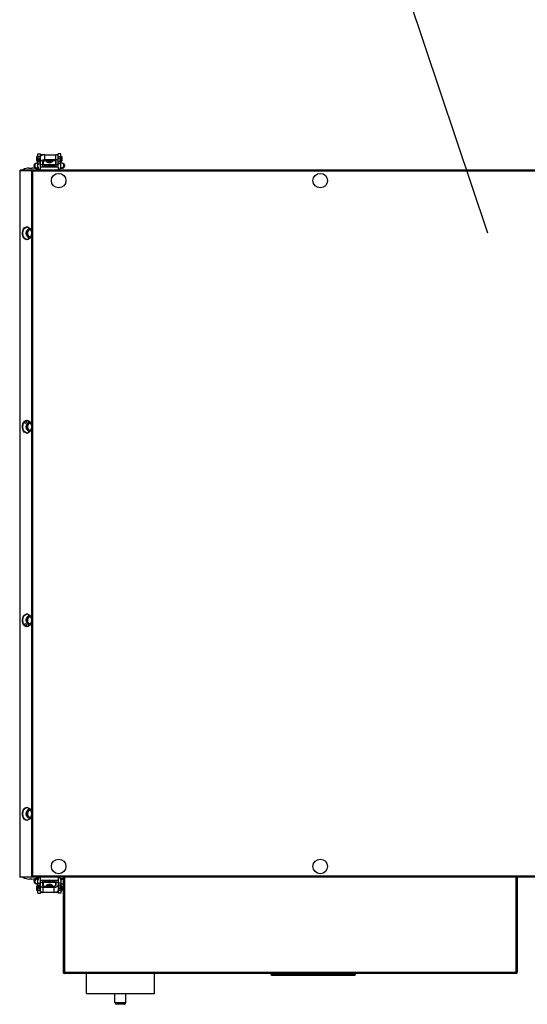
# Model space of a CAD drawing. Header units: millimetres. Extents: x 295542 to 440356, y 17772 to 133669.
# Tile 39 of 73: x 306542 to 307101, y 56207 to 57292. Entities that reach past the tile are written whole.
import ezdxf

# ---------------------------------------------------------------- set-up
doc = ezdxf.new("R2010")
doc.units = ezdxf.units.MM
doc.linetypes.add('Ciągłe', pattern=[0])
doc.layers.add('0_centrale', color=130, linetype='Continuous')
doc.layers.add('0_opis_wentylacja', color=110, linetype='Ciągłe')

msp = doc.modelspace()

# ---------------------------------------------------------------- linework, layer by layer
at = {"layer": '0_centrale'}
for p, q in [((306562.316, 57141.412), (306561.316, 57141.412)), ((306561.316, 57136.412), (306561.316, 57141.411)), ((306562.316, 57136.412), (306561.316, 57136.412)), ((306562.326, 57130.162), (306562.326, 57144.462)), ((306562.326, 57144.462), (306565.326, 57144.462)), ((306565.326, 57141.303), (306562.326, 57141.303)), ((306563.316, 57139.318), (306563.316, 57135.319)), ((306565.316, 57139.318), (306563.316, 57139.318)), ((306565.316, 57143.412), (306567.816, 57143.412)), ((306565.316, 57129.962), (306565.316, 57143.384)), ((306567.816, 57143.384), (306565.316, 57143.384)), ((306565.326, 57143.25), (306565.326, 57144.462)), ((306567.816, 57143.411), (306567.816, 57143.323)), ((306567.816, 57129.962), (306567.816, 57135.689)), ((306568.066, 57136.149), (306568.066, 57132.319)), ((306569.816, 57143.552), (306569.816, 57137.85)), ((306569.816, 57143.552), (306582.216, 57143.552)), ((306582.216, 57137.85), (306569.816, 57137.85)), ((306582.216, 57136.649), (306569.816, 57136.649)), ((306582.066, 57132.319), (306582.066, 57136.649)), ((306582.216, 57137.85), (306582.216, 57143.552)), ((306582.316, 57136.601), (306582.316, 57129.962)), ((306584.816, 57143.412), (306583.379, 57143.412)), ((306584.816, 57143.384), (306583.516, 57143.384)), ((306584.806, 57143.258), (306584.806, 57144.462)), ((306587.806, 57144.462), (306584.806, 57144.462)), ((306587.806, 57141.303), (306584.806, 57141.303)), ((306584.816, 57129.962), (306584.816, 57143.384)), ((306586.816, 57139.318), (306584.816, 57139.318)), ((306586.816, 57135.319), (306586.816, 57139.318)), ((306587.806, 57130.162), (306587.806, 57144.462)), ((306587.816, 57141.412), (306588.816, 57141.412)), ((306587.816, 57136.412), (306588.816, 57136.412)), ((306588.816, 57141.411), (306588.816, 57136.412)), ((306542.316, 57126.262), (306554.916, 57126.262)), ((306542.726, 56347.662), (306542.726, 57126.262)), ((306543.016, 57126.962), (306543.016, 57126.262)), ((306543.016, 57126.962), (307491.616, 57126.962)), ((306543.221, 57126.962), (306543.221, 57126.262)), ((306552.769, 57128.863), (306555.864, 57128.863)), ((306555.906, 57126.199), (306554.916, 57126.262)), ((306555.906, 57126.962), (306555.906, 57126.262)), ((306555.906, 56347.724), (306555.906, 57126.199)), ((306555.906, 57126.199), (306556.401, 57126.199)), ((306556.401, 57126.552), (306556.401, 57126.057)), ((306556.896, 57125.562), (306556.534, 57125.774)), ((306556.896, 56348.362), (306556.896, 57125.562)), ((307477.736, 57125.562), (306556.896, 57125.562)), ((306562.326, 57134.324), (306560.765, 57134.068)), ((306561.574, 57129.134), (306561.475, 57129.115)), ((306562.462, 57129.279), (306561.574, 57129.134)), ((306562.326, 57133.462), (306565.326, 57133.462)), ((306565.316, 57135.318), (306563.316, 57135.318)), ((306565.316, 57132.663), (306567.816, 57132.663)), ((306565.316, 57126.962), (306565.316, 57129.962)), ((306584.816, 57129.962), (306565.316, 57129.962)), ((306568.066, 57135.318), (306567.816, 57135.318)), ((306568.066, 57135.265), (306567.816, 57135.224)), ((306571.386, 57130.742), (306567.816, 57130.157)), ((306582.066, 57132.318), (306568.066, 57132.318)), ((306570.816, 57131.258), (306570.816, 57132.318)), ((306570.816, 57131.258), (306571.116, 57130.958)), ((306571.116, 57132.318), (306571.116, 57130.958)), ((306571.116, 57130.958), (306571.816, 57130.958)), ((306571.386, 57130.742), (306571.414, 57130.747)), ((306571.414, 57130.958), (306571.414, 57130.747)), ((306571.414, 57130.747), (306571.464, 57130.755)), ((306571.464, 57130.755), (306571.486, 57130.759)), ((306571.816, 57129.962), (306571.816, 57132.318)), ((306571.816, 57130.805), (306573.816, 57130.805)), ((306573.816, 57129.962), (306573.816, 57130.895)), ((306574.066, 57129.962), (306574.066, 57130.359)), ((306576.066, 57130.359), (306576.066, 57129.962)), ((306576.316, 57129.962), (306576.316, 57130.895)), ((306576.316, 57130.805), (306578.316, 57130.805)), ((306578.316, 57129.962), (306578.316, 57132.318)), ((306578.316, 57131.458), (306579.316, 57131.458)), ((306578.718, 57130.747), (306578.718, 57131.458)), ((306578.747, 57130.742), (306578.718, 57130.747)), ((306582.316, 57130.157), (306578.747, 57130.742)), ((306579.316, 57132.318), (306579.316, 57131.458)), ((306582.316, 57135.318), (306582.066, 57135.318)), ((306582.317, 57135.224), (306582.066, 57135.265)), ((306582.316, 57132.663), (306584.816, 57132.663)), ((306587.806, 57133.462), (306584.806, 57133.462)), ((306586.816, 57135.318), (306584.816, 57135.318)), ((306584.816, 57129.962), (306584.816, 57126.962)), ((306588.559, 57129.134), (306587.671, 57129.279)), ((306589.368, 57134.068), (306587.806, 57134.324)), ((306550.198, 57056.962), (306552.507, 57060.962)), ((306552.507, 57060.962), (306554.258, 57060.962)), ((306552.507, 57052.962), (306550.198, 57056.962)), ((306554.258, 57052.962), (306552.507, 57052.962)), ((306549.716, 56850.438), (306549.716, 56848.795)), ((306550.198, 56843.628), (306552.507, 56847.628)), ((306552.507, 56839.628), (306550.198, 56843.628)), ((306552.507, 56847.628), (306554.258, 56847.628)), ((306554.258, 56839.628), (306552.507, 56839.628)), ((306550.198, 56630.295), (306552.507, 56634.295)), ((306552.507, 56626.295), (306550.198, 56630.295)), ((306552.507, 56634.295), (306554.258, 56634.295)), ((306554.258, 56626.295), (306552.507, 56626.295)), ((306549.716, 56625.128), (306549.716, 56623.485)), ((306550.198, 56416.962), (306552.507, 56420.962)), ((306552.507, 56420.962), (306554.258, 56420.962)), ((306552.507, 56412.962), (306550.198, 56416.962)), ((306554.258, 56412.962), (306552.507, 56412.962)), ((306542.316, 56347.662), (306554.916, 56347.662)), ((306543.016, 56346.962), (306543.016, 56347.662)), ((307491.616, 56346.962), (306543.016, 56346.962)), ((306543.221, 56346.962), (306543.221, 56347.662)), ((306555.864, 56345.061), (306552.769, 56345.061)), ((306555.906, 56347.724), (306554.916, 56347.662)), ((306555.906, 56347.724), (306556.401, 56347.724)), ((306555.906, 56346.962), (306555.906, 56347.662)), ((306556.401, 56347.372), (306556.401, 56347.867)), ((306556.534, 56348.149), (306556.896, 56348.362)), ((306556.731, 56347.999), (306556.896, 56348.362)), ((307477.736, 56348.362), (306556.896, 56348.362)), ((306561.574, 56344.79), (306562.462, 56344.644)), ((306562.326, 56329.462), (306562.326, 56343.762)), ((306565.316, 56343.962), (306565.316, 56346.962)), ((306565.316, 56330.539), (306565.316, 56343.962)), ((306565.316, 56343.962), (306584.816, 56343.962)), ((306567.816, 56337.322), (306567.816, 56343.962)), ((306567.816, 56343.766), (306571.386, 56343.181)), ((306571.386, 56343.181), (306571.414, 56343.176)), ((306571.414, 56343.176), (306571.414, 56342.465)), ((306571.816, 56341.605), (306571.816, 56343.962)), ((306573.816, 56343.962), (306573.816, 56343.028)), ((306574.066, 56343.564), (306574.066, 56343.962)), ((306576.066, 56343.962), (306576.066, 56343.564)), ((306576.316, 56343.962), (306576.316, 56343.028)), ((306578.316, 56341.605), (306578.316, 56343.962)), ((306578.718, 56343.176), (306578.668, 56343.168)), ((306578.747, 56343.181), (306578.718, 56343.176)), ((306578.718, 56342.965), (306578.718, 56343.176)), ((306578.747, 56343.181), (306582.316, 56343.766)), ((306582.316, 56343.962), (306582.316, 56338.234)), ((306584.816, 56346.962), (306584.816, 56343.962)), ((306584.816, 56343.962), (306584.816, 56330.539)), ((306587.671, 56344.644), (306588.559, 56344.79)), ((306587.806, 56343.762), (306587.806, 56329.462)), ((306588.559, 56344.79), (306588.658, 56344.808)), ((306590.316, 56346.962), (306590.316, 56242.362)), ((306591.716, 56346.962), (306591.716, 56242.362)), ((307088.916, 56242.362), (307088.916, 56346.962)), ((307090.316, 56346.962), (307090.316, 56242.362)), ((306560.765, 56339.856), (306562.326, 56339.6)), ((306562.316, 56337.512), (306561.316, 56337.512)), ((306561.316, 56332.512), (306561.316, 56337.511)), ((306562.316, 56332.512), (306561.316, 56332.512)), ((306562.326, 56340.462), (306565.326, 56340.462)), ((306562.326, 56332.621), (306565.326, 56332.621)), ((306563.316, 56338.605), (306563.316, 56334.605)), ((306563.316, 56338.605), (306565.316, 56338.605)), ((306563.316, 56334.605), (306565.316, 56334.605)), ((306567.816, 56341.261), (306565.316, 56341.261)), ((306567.816, 56338.7), (306568.066, 56338.659)), ((306567.816, 56338.605), (306568.066, 56338.605)), ((306567.916, 56337.274), (306580.316, 56337.274)), ((306567.916, 56336.074), (306567.916, 56330.372)), ((306567.916, 56336.074), (306580.316, 56336.074)), ((306568.066, 56341.605), (306568.066, 56337.274)), ((306568.066, 56341.605), (306582.066, 56341.605)), ((306570.816, 56341.605), (306570.816, 56342.465)), ((306571.816, 56342.465), (306570.816, 56342.465)), ((306573.816, 56343.118), (306571.816, 56343.118)), ((306578.316, 56343.118), (306576.316, 56343.118)), ((306579.016, 56342.965), (306578.316, 56342.965)), ((306578.668, 56343.168), (306578.646, 56343.165)), ((306579.316, 56342.665), (306579.016, 56342.965)), ((306579.016, 56341.605), (306579.016, 56342.965)), ((306579.316, 56342.665), (306579.316, 56341.605)), ((306580.316, 56330.372), (306580.316, 56336.074)), ((306582.066, 56337.775), (306582.066, 56341.605)), ((306582.066, 56338.659), (306582.317, 56338.7)), ((306582.066, 56338.605), (306582.316, 56338.605)), ((306584.816, 56341.261), (306582.316, 56341.261)), ((306587.806, 56340.462), (306584.806, 56340.462)), ((306584.806, 56332.621), (306587.806, 56332.621)), ((306584.816, 56338.605), (306586.816, 56338.605)), ((306584.816, 56334.605), (306586.816, 56334.605)), ((306586.816, 56334.605), (306586.816, 56338.605)), ((306587.806, 56339.6), (306589.368, 56339.856)), ((306587.816, 56337.512), (306588.816, 56337.512)), ((306587.816, 56332.512), (306588.816, 56332.512)), ((306588.816, 56337.511), (306588.816, 56332.512)), ((306562.326, 56329.462), (306565.326, 56329.462)), ((306565.316, 56330.539), (306566.617, 56330.539)), ((306565.316, 56330.512), (306566.754, 56330.512)), ((306565.326, 56330.665), (306565.326, 56329.462)), ((306580.316, 56330.372), (306567.916, 56330.372)), ((306582.316, 56330.512), (306582.316, 56330.6)), ((306582.316, 56330.539), (306584.816, 56330.539)), ((306584.816, 56330.512), (306582.316, 56330.512)), ((306584.806, 56330.673), (306584.806, 56329.462)), ((306587.806, 56329.462), (306584.806, 56329.462)), ((306590.316, 56242.362), (307088.916, 56242.362)), ((306591.716, 56241.662), (306591.716, 56240.962)), ((307088.916, 56240.962), (306591.716, 56240.962)), ((306615.816, 56218.962), (306615.816, 56240.962)), ((306690.816, 56218.962), (306690.816, 56240.962)), ((306819.066, 56240.962), (306819.066, 56239.962)), ((306819.066, 56239.962), (306820.066, 56238.962)), ((306819.437, 56239.945), (306820.42, 56238.962)), ((306819.566, 56239.962), (306819.566, 56240.962)), ((306911.566, 56239.962), (306819.566, 56239.962)), ((306820.066, 56238.962), (306911.066, 56238.962)), ((306910.713, 56238.962), (306911.696, 56239.945)), ((306911.066, 56238.962), (306912.066, 56239.962)), ((306911.566, 56240.962), (306911.566, 56239.962)), ((306912.066, 56239.962), (306912.066, 56240.962)), ((307089.616, 56242.362), (307090.316, 56242.362)), ((306615.817, 56218.962), (306690.816, 56218.962)), ((306647.316, 56208.962), (306647.316, 56218.962)), ((306659.316, 56208.962), (306659.316, 56218.962)), ((306647.316, 56208.962), (306659.316, 56208.962)), ((306657.316, 56206.962), (306649.316, 56206.962))]:
    msp.add_line(p, q, dxfattribs=at)
for centre in [(306585.316, 57114.962), (306873.316, 57114.962), (306585.316, 56358.962), (306873.316, 56358.962)]:
    msp.add_circle(centre, 8, dxfattribs=at)
for centre, radius, start, end in [((306575.066, 57138.759), 2.51, 238.115265, 301.884364), ((306582.216, 57132.481), 5.369, 88.927583, 89.999399), ((306543.716, 57125.562), 1.4, 119.999646, 150.000354), ((306552.769, 57116.962), 11.901, 90, 122.832131), ((306555.864, 57116.962), 11.901, 57.167869, 90), ((306558.441, 57127.446), 2.391, 211.431765, 214.2046), ((306565.526, 57130.162), 3.2, 180, 266.23726), ((306575.066, 57135.225), 3.121, 248.879755, 291.117939), ((306574.458, 57104.936), 26.16, 80.623619, 80.791068), ((306584.606, 57130.162), 3.2, 273.76274, 0), ((306554.816, 57056.962), 5.5, 104.783287, 255.216713), ((306550.242, 57060.478), 3.483, 85.899055, 89.995376), ((306554.816, 57056.962), 4, 97.722013, 262.277987), ((306550.242, 57053.445), 3.483, 270.004624, 274.100945), ((306548.516, 56848.795), 1.2, 185.933583, 0), ((306554.816, 56843.628), 5.5, 104.783287, 255.216713), ((306550.242, 56847.145), 3.483, 85.899055, 89.995376), ((306554.816, 56843.628), 4, 97.722013, 262.277987), ((306550.242, 56840.112), 3.483, 270.004624, 274.100945), ((306550.242, 56633.812), 3.483, 85.899055, 89.995376), ((306548.516, 56625.128), 1.2, 0, 174.066417), ((306554.816, 56630.295), 5.5, 104.783287, 255.216713), ((306554.816, 56630.295), 4, 97.722013, 262.277987), ((306550.242, 56626.778), 3.483, 270.004624, 274.100945), ((306554.816, 56416.962), 5.5, 104.783287, 255.216713), ((306550.242, 56420.478), 3.483, 85.899055, 89.995376), ((306554.816, 56416.962), 4, 97.722013, 262.277987), ((306550.242, 56413.445), 3.483, 270.004624, 274.100945), ((306543.716, 56348.362), 1.4, 207.990363, 240.000354), ((306552.769, 56356.962), 11.901, 237.167869, 270), ((306555.864, 56356.962), 11.901, 270, 302.832131), ((306565.526, 56343.762), 3.2, 93.76274, 180), ((306575.675, 56368.987), 26.16, 260.623619, 260.791068), ((306584.606, 56343.762), 3.2, 0, 86.23726), ((306567.916, 56341.443), 5.369, 268.927583, 269.999399), ((306575.066, 56335.164), 2.51, 58.115265, 121.884364), ((306575.066, 56338.698), 3.121, 68.879755, 111.117939), ((306591.716, 56242.362), 1.4, 180, 270), ((307088.916, 56242.362), 1.4, 270, 0), ((306649.316, 56208.962), 2, 180, 270), ((306657.316, 56208.962), 2, 270, 0)]:
    msp.add_arc(centre, radius, start, end, dxfattribs=at)
for centre, start_param, end_param in [((306819.566, 56239.462), 0, 0.26179939), ((306911.566, 56239.462), -0.26179939, 0)]:
    msp.add_ellipse(centre, major_axis=(0, 0.5), ratio=1, start_param=start_param, end_param=end_param, dxfattribs=at)
for points, knots in [([(306569.816, 57143.552), (306569.24, 57143.552), (306568.15, 57143.453), (306566.886, 57143.08), (306566.088, 57142.623), (306565.554, 57142.17), (306565.316, 57141.69), (306565.316, 57141.391)], [0, 0, 0, 0, 0.32243152, 0.60818028, 0.72902496, 0.83320211, 1, 1, 1, 1]), ([(306569.816, 57137.85), (306569.24, 57137.85), (306568.15, 57137.751), (306566.886, 57137.378), (306566.088, 57136.921), (306565.554, 57136.468), (306565.316, 57135.988), (306565.316, 57135.689)], [0, 0, 0, 0, 0.32243152, 0.60818028, 0.72902497, 0.83320211, 1, 1, 1, 1]), ([(306567.816, 57135.689), (306567.816, 57135.988), (306568.343, 57136.403), (306569.069, 57136.599), (306569.56, 57136.649), (306569.816, 57136.649)], [0, 0, 0, 0, 0.38207911, 0.67239506, 1, 1, 1, 1]), ([(306571.373, 57136.638), (306571.715, 57136.014), (306572.892, 57135.021), (306574.342, 57134.71), (306575.066, 57134.71)], [0, 0, 0, 0, 0.49576662, 1, 1, 1, 1]), ([(306572.26, 57136.641), (306572.471, 57136.086), (306573.253, 57135.08), (306574.471, 57134.71), (306575.066, 57134.71)], [0, 0, 0, 0, 0.49939739, 1, 1, 1, 1]), ([(306577.249, 57136.642), (306576.972, 57136.349), (306576.287, 57135.871), (306575.066, 57135.621), (306573.846, 57135.871), (306573.161, 57136.349), (306572.883, 57136.642)], [0, 0, 0, 0, 0.2498379, 0.5, 0.7501621, 1, 1, 1, 1]), ([(306575.066, 57134.71), (306575.662, 57134.71), (306576.88, 57135.08), (306577.662, 57136.086), (306577.873, 57136.641)], [0, 0, 0, 0, 0.50060261, 1, 1, 1, 1]), ([(306575.066, 57134.71), (306575.79, 57134.71), (306577.24, 57135.021), (306578.418, 57136.014), (306578.76, 57136.638)], [0, 0, 0, 0, 0.50423342, 1, 1, 1, 1]), ([(306584.816, 57142.303), (306584.816, 57142.692), (306584.132, 57143.231), (306583.189, 57143.487), (306582.55, 57143.552), (306582.216, 57143.552)], [0, 0, 0, 0, 0.38207911, 0.67239506, 1, 1, 1, 1]), ([(306582.216, 57136.649), (306582.24, 57136.649), (306582.265, 57136.648), (306582.311, 57136.63), (306582.297, 57136.614), (306582.292, 57136.611)], [0, 0, 0, 0, 0.62401834, 0.81699409, 1, 1, 1, 1]), ([(306584.816, 57136.601), (306584.816, 57136.978), (306584.168, 57137.508), (306583.257, 57137.77), (306582.64, 57137.843), (306582.317, 57137.849)], [0, 0, 0, 0, 0.38244301, 0.67164278, 1, 1, 1, 1]), ([(306556.071, 57126.914), (306556.045, 57126.929), (306555.992, 57126.953), (306555.934, 57126.962), (306555.906, 57126.962)], [0, 0, 0, 0, 0.51884383, 1, 1, 1, 1]), ([(306556.071, 57126.238), (306556.044, 57126.246), (306555.99, 57126.258), (306555.934, 57126.262), (306555.906, 57126.262)], [0, 0, 0, 0, 0.50506326, 1, 1, 1, 1]), ([(306556.236, 57126.774), (306556.211, 57126.803), (306556.159, 57126.854), (306556.101, 57126.897), (306556.071, 57126.914)], [0, 0, 0, 0, 0.53283162, 1, 1, 1, 1]), ([(306560.765, 57134.068), (306560.186, 57133.973), (306559.195, 57133.682), (306558.262, 57132.595), (306558.066, 57131.79), (306558.066, 57131.388)], [0, 0, 0, 0, 0.42513377, 0.70872008, 1, 1, 1, 1]), ([(306558.066, 57131.388), (306558.066, 57131.076), (306558.183, 57130.45), (306558.672, 57129.658), (306559.343, 57129.127), (306560.224, 57128.778), (306561.375, 57128.609), (306562.29, 57128.542), (306562.798, 57128.516)], [0, 0, 0, 0, 0.15062254, 0.29962349, 0.44050379, 0.55634042, 0.75400902, 1, 1, 1, 1]), ([(306560.765, 57134.068), (306560.52, 57134.027), (306560.032, 57133.84), (306559.252, 57133.106), (306559.004, 57132.265), (306559.004, 57131.719)], [0, 0, 0, 0, 0.23623241, 0.48104302, 1, 1, 1, 1]), ([(306559.004, 57131.719), (306559.004, 57131.015), (306559.422, 57129.915), (306560.583, 57129.151), (306561.262, 57129.082), (306561.574, 57129.134)], [0, 0, 0, 0, 0.52024114, 0.76645413, 1, 1, 1, 1]), ([(306569.001, 57132.312), (306569.187, 57131.817), (306569.822, 57130.933), (306570.91, 57130.664), (306571.386, 57130.742)], [0, 0, 0, 0, 0.52293917, 1, 1, 1, 1]), ([(306571.488, 57130.76), (306571.5, 57130.687), (306571.547, 57130.415), (306571.611, 57130.146), (306571.663, 57129.95)], [0, 0, 0, 0, 0.26687389, 1, 1, 1, 1]), ([(306573.886, 57130.748), (306573.84, 57130.87), (306573.6, 57131.41), (306573.293, 57131.914), (306573.068, 57132.315)], [0, 0, 0, 0, 0.22067074, 1, 1, 1, 1]), ([(306573.467, 57132.298), (306573.931, 57131.989), (306575.066, 57131.631), (306576.202, 57131.989), (306576.666, 57132.298)], [0, 0, 0, 0, 0.5, 1, 1, 1, 1]), ([(306574.04, 57130.417), (306574.029, 57130.43), (306573.968, 57130.537), (306573.923, 57130.65), (306573.886, 57130.748)], [0, 0, 0, 0, 0.13983668, 1, 1, 1, 1]), ([(306576.247, 57130.748), (306576.231, 57130.708), (306576.185, 57130.596), (306576.141, 57130.479), (306576.093, 57130.417)], [0, 0, 0, 0, 0.35416789, 1, 1, 1, 1]), ([(306577.065, 57132.315), (306576.984, 57132.171), (306576.692, 57131.66), (306576.398, 57131.145), (306576.247, 57130.748)], [0, 0, 0, 0, 0.27928279, 1, 1, 1, 1]), ([(306578.47, 57129.95), (306578.486, 57130.012), (306578.555, 57130.279), (306578.612, 57130.55), (306578.645, 57130.76)], [0, 0, 0, 0, 0.230582, 1, 1, 1, 1]), ([(306581.132, 57132.312), (306580.946, 57131.817), (306580.311, 57130.933), (306579.223, 57130.664), (306578.747, 57130.742)], [0, 0, 0, 0, 0.52293917, 1, 1, 1, 1]), ([(306587.336, 57128.516), (306587.844, 57128.542), (306588.758, 57128.609), (306589.91, 57128.778), (306590.791, 57129.128), (306591.462, 57129.659), (306591.95, 57130.451), (306592.066, 57131.076), (306592.066, 57131.388)], [0, 0, 0, 0, 0.24604384, 0.44376482, 0.55967229, 0.70052222, 0.84940692, 1, 1, 1, 1]), ([(306588.559, 57129.134), (306588.871, 57129.082), (306589.549, 57129.151), (306590.711, 57129.915), (306591.129, 57131.015), (306591.129, 57131.719)], [0, 0, 0, 0, 0.23353507, 0.47973653, 1, 1, 1, 1]), ([(306588.645, 57129.12), (306588.653, 57129.117), (306588.678, 57129.111), (306588.618, 57129.125), (306588.592, 57129.128), (306588.559, 57129.134)], [0, 0, 0, 0, 0.18021653, 0.25462256, 1, 1, 1, 1]), ([(306592.066, 57131.388), (306592.066, 57131.79), (306591.87, 57132.595), (306590.937, 57133.682), (306589.947, 57133.973), (306589.368, 57134.068)], [0, 0, 0, 0, 0.29131291, 0.57512554, 1, 1, 1, 1]), ([(306591.129, 57131.719), (306591.129, 57132.265), (306590.881, 57133.106), (306590.1, 57133.84), (306589.613, 57134.027), (306589.368, 57134.068)], [0, 0, 0, 0, 0.51895698, 0.76376759, 1, 1, 1, 1]), ([(306550.242, 57049.962), (306549.586, 57049.962), (306548.178, 57050.388), (306546.564, 57052.019), (306545.528, 57054.312), (306545.17, 57056.962), (306545.528, 57059.612), (306546.564, 57061.905), (306548.178, 57063.536), (306549.586, 57063.962), (306550.242, 57063.962)], [0, 0, 0, 0, 0.1047416, 0.22232837, 0.3560161, 0.5, 0.6439839, 0.77767163, 0.8952584, 1, 1, 1, 1]), ([(306550.242, 56836.628), (306549.586, 56836.628), (306548.178, 56837.054), (306546.564, 56838.685), (306545.528, 56840.978), (306545.17, 56843.628), (306545.528, 56846.279), (306546.564, 56848.572), (306548.178, 56850.202), (306549.586, 56850.628), (306550.242, 56850.628)], [0, 0, 0, 0, 0.1047416, 0.22232837, 0.3560161, 0.5, 0.6439839, 0.77767163, 0.8952584, 1, 1, 1, 1]), ([(306550.242, 56623.295), (306549.586, 56623.295), (306548.178, 56623.721), (306546.564, 56625.352), (306545.528, 56627.645), (306545.17, 56630.295), (306545.528, 56632.945), (306546.564, 56635.238), (306548.178, 56636.869), (306549.586, 56637.295), (306550.242, 56637.295)], [0, 0, 0, 0, 0.1047416, 0.22232837, 0.3560161, 0.5, 0.6439839, 0.77767163, 0.8952584, 1, 1, 1, 1]), ([(306550.242, 56409.962), (306549.586, 56409.962), (306548.178, 56410.388), (306546.564, 56412.019), (306545.528, 56414.312), (306545.17, 56416.962), (306545.528, 56419.612), (306546.564, 56421.905), (306548.178, 56423.536), (306549.586, 56423.962), (306550.242, 56423.962)], [0, 0, 0, 0, 0.1047416, 0.22232837, 0.3560161, 0.5, 0.6439839, 0.77767163, 0.8952584, 1, 1, 1, 1]), ([(306556.071, 56347.686), (306556.044, 56347.678), (306555.99, 56347.666), (306555.934, 56347.662), (306555.906, 56347.662)], [0, 0, 0, 0, 0.50506326, 1, 1, 1, 1]), ([(306556.071, 56347.009), (306556.045, 56346.994), (306555.992, 56346.971), (306555.934, 56346.962), (306555.906, 56346.962)], [0, 0, 0, 0, 0.51884383, 1, 1, 1, 1]), ([(306556.236, 56347.149), (306556.211, 56347.121), (306556.159, 56347.069), (306556.101, 56347.026), (306556.071, 56347.009)], [0, 0, 0, 0, 0.53283162, 1, 1, 1, 1]), ([(306556.401, 56347.867), (306556.429, 56347.889), (306556.486, 56347.936), (306556.539, 56347.986), (306556.566, 56348.012)], [0, 0, 0, 0, 0.4890681, 1, 1, 1, 1]), ([(306556.401, 56347.724), (306556.423, 56347.76), (306556.47, 56347.832), (306556.52, 56347.902), (306556.546, 56347.937)], [0, 0, 0, 0, 0.49202989, 1, 1, 1, 1]), ([(306556.566, 56348.012), (306556.594, 56348.039), (306556.65, 56348.094), (306556.704, 56348.151), (306556.731, 56348.181)], [0, 0, 0, 0, 0.49306832, 1, 1, 1, 1]), ([(306562.797, 56345.407), (306562.289, 56345.381), (306561.374, 56345.314), (306560.222, 56345.145), (306559.342, 56344.795), (306558.671, 56344.264), (306558.183, 56343.473), (306558.066, 56342.847), (306558.066, 56342.536)], [0, 0, 0, 0, 0.24604384, 0.44376482, 0.55967229, 0.70052222, 0.84940692, 1, 1, 1, 1]), ([(306561.574, 56344.79), (306561.262, 56344.841), (306560.583, 56344.772), (306559.422, 56344.008), (306559.004, 56342.908), (306559.004, 56342.204)], [0, 0, 0, 0, 0.23353507, 0.47973653, 1, 1, 1, 1]), ([(306561.488, 56344.804), (306561.48, 56344.806), (306561.454, 56344.813), (306561.515, 56344.798), (306561.54, 56344.795), (306561.574, 56344.79)], [0, 0, 0, 0, 0.18021653, 0.25462256, 1, 1, 1, 1]), ([(306569.001, 56341.612), (306569.187, 56342.106), (306569.822, 56342.99), (306570.91, 56343.259), (306571.386, 56343.181)], [0, 0, 0, 0, 0.52293917, 1, 1, 1, 1]), ([(306571.663, 56343.973), (306571.646, 56343.912), (306571.578, 56343.644), (306571.521, 56343.374), (306571.488, 56343.164)], [0, 0, 0, 0, 0.230582, 1, 1, 1, 1]), ([(306573.068, 56341.609), (306573.149, 56341.752), (306573.441, 56342.263), (306573.735, 56342.778), (306573.886, 56343.175)], [0, 0, 0, 0, 0.27928279, 1, 1, 1, 1]), ([(306573.886, 56343.175), (306573.901, 56343.215), (306573.948, 56343.327), (306573.991, 56343.444), (306574.04, 56343.506)], [0, 0, 0, 0, 0.35416789, 1, 1, 1, 1]), ([(306576.093, 56343.506), (306576.103, 56343.493), (306576.164, 56343.387), (306576.209, 56343.273), (306576.247, 56343.175)], [0, 0, 0, 0, 0.13983668, 1, 1, 1, 1]), ([(306576.247, 56343.175), (306576.293, 56343.054), (306576.532, 56342.514), (306576.84, 56342.009), (306577.065, 56341.609)], [0, 0, 0, 0, 0.22067074, 1, 1, 1, 1]), ([(306578.645, 56343.164), (306578.633, 56343.236), (306578.585, 56343.509), (306578.521, 56343.778), (306578.47, 56343.973)], [0, 0, 0, 0, 0.26687389, 1, 1, 1, 1]), ([(306581.132, 56341.612), (306580.946, 56342.106), (306580.311, 56342.99), (306579.223, 56343.259), (306578.747, 56343.181)], [0, 0, 0, 0, 0.52293917, 1, 1, 1, 1]), ([(306590.315, 56344.978), (306589.892, 56345.139), (306588.888, 56345.307), (306587.887, 56345.379), (306587.335, 56345.407)], [0, 0, 0, 0, 0.45021664, 1, 1, 1, 1]), ([(306590.322, 56344.186), (306590.088, 56344.416), (306589.533, 56344.778), (306588.866, 56344.84), (306588.559, 56344.79)], [0, 0, 0, 0, 0.51290319, 1, 1, 1, 1]), ([(306558.066, 56342.536), (306558.067, 56342.134), (306558.262, 56341.328), (306559.196, 56340.241), (306560.186, 56339.951), (306560.765, 56339.856)], [0, 0, 0, 0, 0.29131291, 0.57512554, 1, 1, 1, 1]), ([(306559.004, 56342.204), (306559.004, 56341.659), (306559.252, 56340.817), (306560.032, 56340.083), (306560.52, 56339.896), (306560.765, 56339.856)], [0, 0, 0, 0, 0.51895698, 0.76376759, 1, 1, 1, 1]), ([(306565.316, 56337.322), (306565.316, 56336.945), (306565.964, 56336.415), (306566.876, 56336.153), (306567.493, 56336.081), (306567.816, 56336.075)], [0, 0, 0, 0, 0.38244301, 0.67164278, 1, 1, 1, 1]), ([(306567.916, 56337.274), (306567.893, 56337.274), (306567.868, 56337.275), (306567.822, 56337.293), (306567.835, 56337.309), (306567.841, 56337.313)], [0, 0, 0, 0, 0.62401834, 0.81699409, 1, 1, 1, 1]), ([(306575.066, 56339.213), (306574.342, 56339.213), (306572.892, 56338.902), (306571.715, 56337.91), (306571.373, 56337.285)], [0, 0, 0, 0, 0.50423342, 1, 1, 1, 1]), ([(306575.066, 56339.213), (306574.471, 56339.213), (306573.253, 56338.843), (306572.471, 56337.838), (306572.26, 56337.282)], [0, 0, 0, 0, 0.50060261, 1, 1, 1, 1]), ([(306572.883, 56337.281), (306573.161, 56337.574), (306573.846, 56338.053), (306575.066, 56338.302), (306576.287, 56338.053), (306576.972, 56337.574), (306577.249, 56337.281)], [0, 0, 0, 0, 0.2498379, 0.5, 0.7501621, 1, 1, 1, 1]), ([(306576.666, 56341.625), (306576.202, 56341.934), (306575.066, 56342.293), (306573.931, 56341.934), (306573.467, 56341.625)], [0, 0, 0, 0, 0.5, 1, 1, 1, 1]), ([(306578.76, 56337.285), (306578.418, 56337.91), (306577.24, 56338.902), (306575.79, 56339.213), (306575.066, 56339.213)], [0, 0, 0, 0, 0.49576662, 1, 1, 1, 1]), ([(306577.873, 56337.282), (306577.662, 56337.838), (306576.88, 56338.843), (306575.662, 56339.213), (306575.066, 56339.213)], [0, 0, 0, 0, 0.49939739, 1, 1, 1, 1]), ([(306582.316, 56338.234), (306582.316, 56337.935), (306581.79, 56337.521), (306581.064, 56337.324), (306580.573, 56337.274), (306580.316, 56337.274)], [0, 0, 0, 0, 0.38207911, 0.67239506, 1, 1, 1, 1]), ([(306580.316, 56336.074), (306580.893, 56336.074), (306581.983, 56336.173), (306583.247, 56336.545), (306584.045, 56337.002), (306584.578, 56337.455), (306584.816, 56337.936), (306584.816, 56338.234)], [0, 0, 0, 0, 0.32243152, 0.60818028, 0.72902497, 0.83320211, 1, 1, 1, 1]), ([(306580.316, 56330.372), (306580.893, 56330.372), (306581.983, 56330.471), (306583.247, 56330.843), (306584.045, 56331.3), (306584.578, 56331.753), (306584.816, 56332.234), (306584.816, 56332.532)], [0, 0, 0, 0, 0.32243152, 0.60818028, 0.72902496, 0.83320211, 1, 1, 1, 1]), ([(306589.368, 56339.856), (306589.445, 56339.868), (306589.765, 56339.925), (306590.081, 56340.006), (306590.311, 56340.092)], [0, 0, 0, 0, 0.24161936, 1, 1, 1, 1]), ([(306565.316, 56331.62), (306565.316, 56331.231), (306566.001, 56330.692), (306566.944, 56330.437), (306567.583, 56330.372), (306567.916, 56330.372)], [0, 0, 0, 0, 0.38207911, 0.67239506, 1, 1, 1, 1]), ([(306819.437, 56239.945), (306819.364, 56239.925), (306819.251, 56239.903), (306819.115, 56239.913), (306819.083, 56239.945)], [0, 0, 0, 0, 0.62863366, 1, 1, 1, 1]), ([(306911.976, 56239.914), (306911.957, 56239.911), (306911.862, 56239.906), (306911.769, 56239.925), (306911.696, 56239.945)], [0, 0, 0, 0, 0.20039269, 1, 1, 1, 1])]:
    msp.add_open_spline(points, degree=3, knots=knots, dxfattribs=at)
for points in [[(306556.196, 57125.987), (306556.097, 57126.053), (306555.999, 57126.123), (306555.906, 57126.199)], [(306556.534, 57125.774), (306556.42, 57125.843), (306556.307, 57125.913), (306556.196, 57125.987)], [(306556.401, 57126.552), (306556.352, 57126.63), (306556.298, 57126.706), (306556.236, 57126.774)], [(306556.566, 57126.262), (306556.515, 57126.36), (306556.461, 57126.458), (306556.401, 57126.552)], [(306556.896, 57125.562), (306556.74, 57125.735), (306556.585, 57125.913), (306556.401, 57126.057)], [(306556.896, 57125.562), (306556.746, 57125.736), (306556.593, 57125.911), (306556.464, 57126.102)], [(306556.896, 57125.562), (306556.79, 57125.797), (306556.685, 57126.033), (306556.566, 57126.262)], [(306576.247, 57130.748), (306575.511, 57130.469), (306574.622, 57130.469), (306573.886, 57130.748)], [(306574.066, 57130.359), (306574.066, 57130.38), (306574.053, 57130.4), (306574.04, 57130.417)], [(306574.04, 57130.417), (306574.684, 57130.185), (306575.449, 57130.185), (306576.093, 57130.417)], [(306576.093, 57130.417), (306576.08, 57130.4), (306576.066, 57130.38), (306576.066, 57130.359)], [(306549.456, 57050.2), (306547.058, 57051.108), (306544.517, 57056.962), (306547.058, 57062.815), (306549.456, 57063.723)], [(306549.456, 57063.723), (306549.786, 57063.848), (306550.137, 57063.928), (306550.489, 57063.953)], [(306550.491, 57063.953), (306550.843, 57063.928), (306551.194, 57063.848), (306551.523, 57063.723)], [(306551.523, 57063.723), (306553.922, 57062.815), (306556.463, 57056.962), (306553.922, 57051.108), (306551.523, 57050.2)], [(306550.489, 57049.971), (306550.137, 57049.996), (306549.786, 57050.075), (306549.456, 57050.2)], [(306551.523, 57050.2), (306551.194, 57050.075), (306550.843, 57049.996), (306550.491, 57049.971)], [(306549.456, 56836.867), (306547.058, 56837.775), (306544.517, 56843.628), (306547.058, 56849.482), (306549.456, 56850.39)], [(306549.456, 56850.39), (306549.786, 56850.515), (306550.137, 56850.594), (306550.489, 56850.619)], [(306550.491, 56850.619), (306550.843, 56850.594), (306551.194, 56850.515), (306551.523, 56850.39)], [(306551.523, 56850.39), (306553.922, 56849.482), (306556.463, 56843.628), (306553.922, 56837.775), (306551.523, 56836.867)], [(306550.489, 56836.637), (306550.137, 56836.662), (306549.786, 56836.742), (306549.456, 56836.867)], [(306551.523, 56836.867), (306551.194, 56836.742), (306550.843, 56836.662), (306550.491, 56836.637)], [(306549.456, 56623.534), (306547.058, 56624.442), (306544.517, 56630.295), (306547.058, 56636.149), (306549.456, 56637.057)], [(306549.456, 56637.057), (306549.786, 56637.181), (306550.137, 56637.261), (306550.489, 56637.286)], [(306550.491, 56637.286), (306550.843, 56637.261), (306551.194, 56637.181), (306551.523, 56637.057)], [(306551.523, 56637.057), (306553.922, 56636.149), (306556.463, 56630.295), (306553.922, 56624.442), (306551.523, 56623.534)], [(306550.489, 56623.304), (306550.137, 56623.329), (306549.786, 56623.409), (306549.456, 56623.534)], [(306551.523, 56623.534), (306551.194, 56623.409), (306550.843, 56623.329), (306550.491, 56623.304)], [(306549.456, 56410.2), (306547.058, 56411.108), (306544.517, 56416.962), (306547.058, 56422.815), (306549.456, 56423.723)], [(306549.456, 56423.723), (306549.786, 56423.848), (306550.137, 56423.928), (306550.489, 56423.953)], [(306550.491, 56423.953), (306550.843, 56423.928), (306551.194, 56423.848), (306551.523, 56423.723)], [(306551.523, 56423.723), (306553.922, 56422.815), (306556.463, 56416.962), (306553.922, 56411.108), (306551.523, 56410.2)], [(306550.489, 56409.971), (306550.137, 56409.996), (306549.786, 56410.075), (306549.456, 56410.2)], [(306551.523, 56410.2), (306551.194, 56410.075), (306550.843, 56409.996), (306550.491, 56409.971)], [(306555.906, 56347.724), (306556.102, 56347.884), (306556.317, 56348.019), (306556.534, 56348.149)], [(306556.401, 56347.372), (306556.352, 56347.294), (306556.298, 56347.218), (306556.236, 56347.149)], [(306556.401, 56347.372), (306556.461, 56347.466), (306556.515, 56347.563), (306556.566, 56347.662)], [(306556.546, 56347.937), (306556.6, 56348.009), (306556.657, 56348.08), (306556.715, 56348.149)], [(306556.566, 56347.662), (306556.624, 56347.773), (306556.678, 56347.886), (306556.731, 56347.999)], [(306573.886, 56343.175), (306574.622, 56343.455), (306575.511, 56343.455), (306576.247, 56343.175)], [(306576.093, 56343.506), (306575.449, 56343.738), (306574.684, 56343.738), (306574.04, 56343.506)], [(306574.04, 56343.506), (306574.053, 56343.523), (306574.066, 56343.543), (306574.066, 56343.564)], [(306576.066, 56343.564), (306576.066, 56343.543), (306576.08, 56343.523), (306576.093, 56343.506)], [(306589.368, 56339.856), (306589.716, 56339.913), (306590.057, 56340.079), (306590.322, 56340.311)], [(306912.049, 56239.945), (306912.03, 56239.926), (306912.002, 56239.918), (306911.976, 56239.914)]]:
    msp.add_open_spline(points, degree=3, dxfattribs=at)
at = {"layer": '0_opis_wentylacja'}
msp.add_line((306236.615, 59503.48), (307057.418, 57057.528), dxfattribs=at)

doc.saveas('drawing.dxf')
